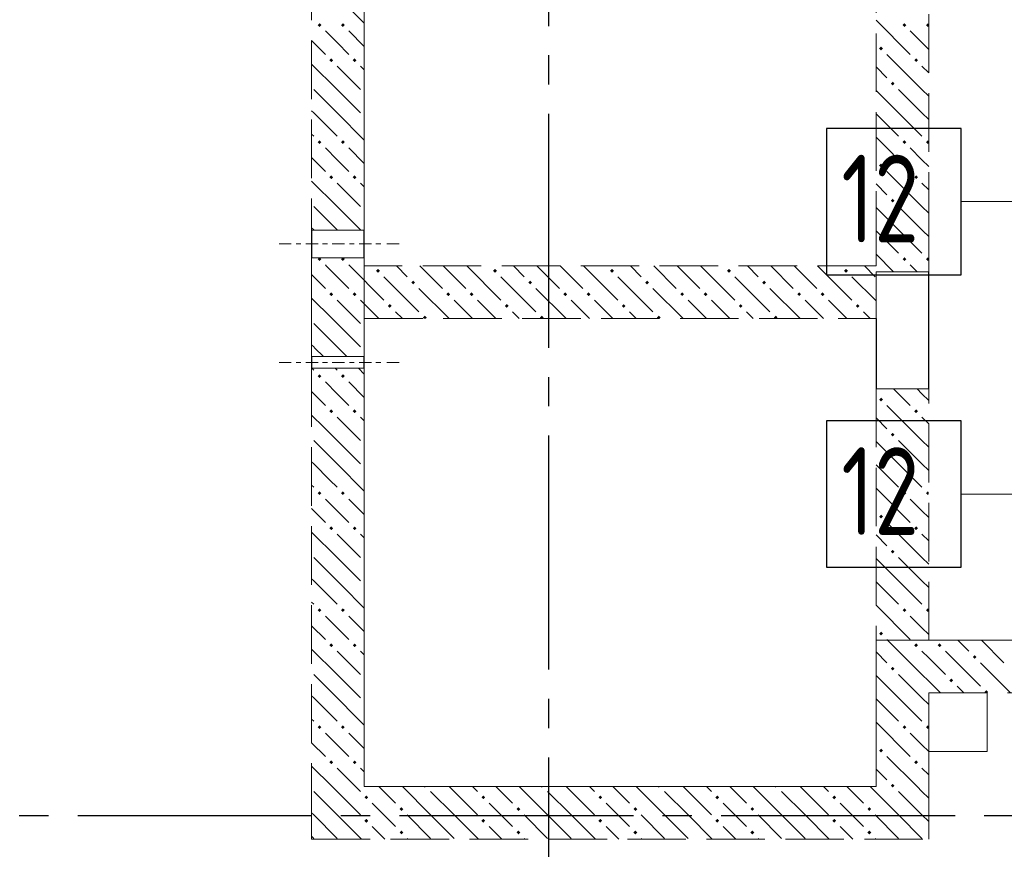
# Model space of a CAD drawing. Header units: millimetres. Extents: x 0 to 61017, y 0 to 42000.
# Tile 12 of 30: x 15912 to 19279, y 28686 to 31522. Entities that reach past the tile are written whole.
import ezdxf

# ---------------------------------------------------------------- set-up
doc = ezdxf.new("R2010")
doc.units = ezdxf.units.MM
doc.linetypes.add('______2', pattern=[270, 200, -70])
doc.linetypes.add('______5', pattern=[1100, 800, -100, 100, -100])
for name, color, linetype, lineweight in [('ДОП Верх по Х', 7, 'Continuous', 25), ('Макрос окна_ макрос двери', 7, 'Continuous', 18), ('Оси', 40, '______5', 18), ('Позиционная метка номер позиции', 7, 'Continuous', 13)]:
    doc.layers.add(name, color=color, linetype=linetype, lineweight=lineweight)
doc.layers.add('ЖБ Перекрытие верхний уровень', color=7, linetype='Continuous', lineweight=25, true_color=0xe0e0ff)
doc.layers.add('ЖБ Стена верхний уровень', color=7, linetype='Continuous', lineweight=25, true_color=0x006e00)
doc.styles.add('ISOCPEUR', font='txt')

msp = doc.modelspace()

# ---------------------------------------------------------------- hatches: boundary and pattern name
at = {"layer": 'ЖБ Стена верхний уровень', "linetype": 'Continuous', "lineweight": 18, "transparency": 33554687}
for points in [[(16930.5, 31503.1), (16937, 31509.6), (16943.5, 31503.1), (16937, 31496.6)], [(17010.5, 31503.1), (17016.9, 31509.6), (17023.4, 31503.1), (17016.9, 31496.6)], [(18930.5, 31503.1), (18937, 31509.6), (18943.5, 31503.1), (18937, 31496.6)], [(19010.5, 31503.1), (19016.9, 31509.6), (19020, 31506.6), (19020, 31499.7), (19016.9, 31496.6)], [(18850.5, 31423.1), (18857, 31429.6), (18863.5, 31423.1), (18857, 31416.6)], [(16970.5, 31383.1), (16977, 31389.6), (16983.5, 31383.1), (16977, 31376.6)], [(17050.5, 31383.1), (17057, 31389.6), (17063.5, 31383.1), (17057, 31376.6)], [(18970.5, 31383.1), (18977, 31389.6), (18983.5, 31383.1), (18977, 31376.6)], [(18890.5, 31303.1), (18897, 31309.6), (18903.4, 31303.1), (18897, 31296.6)], [(16930.5, 31103.1), (16937, 31109.6), (16943.5, 31103.1), (16937, 31096.6)], [(17010.5, 31103.1), (17016.9, 31109.6), (17023.4, 31103.1), (17016.9, 31096.6)], [(18930.5, 31103.1), (18937, 31109.6), (18943.5, 31103.1), (18937, 31096.6)], [(19010.5, 31103.1), (19016.9, 31109.6), (19020, 31106.6), (19020, 31099.7), (19016.9, 31096.6)], [(18850.5, 31023.1), (18857, 31029.6), (18863.5, 31023.1), (18857, 31016.6)], [(16970.5, 30983.1), (16977, 30989.6), (16983.5, 30983.1), (16977, 30976.6)], [(17050.5, 30983.1), (17057, 30989.6), (17063.5, 30983.1), (17057, 30976.6)], [(18970.5, 30983.1), (18977, 30989.6), (18983.5, 30983.1), (18977, 30976.6)], [(18890.5, 30903.1), (18897, 30909.6), (18903.4, 30903.1), (18897, 30896.6)], [(16930.5, 30703.1), (16934.8, 30707.5), (16939.1, 30707.5), (16943.5, 30703.1), (16937, 30696.6)], [(17010.5, 30703.1), (17014.8, 30707.5), (17019.1, 30707.5), (17023.4, 30703.1), (17016.9, 30696.6)], [(18930.5, 30703.1), (18937, 30709.6), (18943.5, 30703.1), (18937, 30696.6)], [(19010.5, 30703.1), (19016.9, 30709.6), (19020, 30706.6), (19020, 30699.7), (19016.9, 30696.6)], [(17130.5, 30663.1), (17137, 30669.6), (17143.5, 30663.1), (17137, 30656.6)], [(17530.5, 30663.1), (17537, 30669.6), (17543.5, 30663.1), (17537, 30656.6)], [(17930.5, 30663.1), (17937, 30669.6), (17943.5, 30663.1), (17937, 30656.6)], [(18330.5, 30663.1), (18337, 30669.6), (18343.5, 30663.1), (18337, 30656.6)], [(18730.5, 30663.1), (18737, 30669.6), (18743.5, 30663.1), (18737, 30656.6)], [(17250.5, 30623.1), (17257, 30629.6), (17263.5, 30623.1), (17257, 30616.6)], [(17650.5, 30623.1), (17657, 30629.6), (17663.5, 30623.1), (17657, 30616.6)], [(18050.5, 30623.1), (18057, 30629.6), (18063.5, 30623.1), (18057, 30616.6)], [(18450.5, 30623.1), (18457, 30629.6), (18463.5, 30623.1), (18457, 30616.6)], [(16970.5, 30583.1), (16977, 30589.6), (16983.5, 30583.1), (16977, 30576.6)], [(17050.5, 30583.1), (17057, 30589.6), (17063.5, 30583.1), (17057, 30576.6)], [(17370.5, 30583.1), (17377, 30589.6), (17383.5, 30583.1), (17377, 30576.6)], [(17450.5, 30583.1), (17457, 30589.6), (17463.5, 30583.1), (17457, 30576.6)], [(17770.5, 30583.1), (17777, 30589.6), (17783.5, 30583.1), (17777, 30576.6)], [(17850.5, 30583.1), (17857, 30589.6), (17863.5, 30583.1), (17857, 30576.6)], [(18170.5, 30583.1), (18177, 30589.6), (18183.5, 30583.1), (18177, 30576.6)], [(18250.5, 30583.1), (18257, 30589.6), (18263.5, 30583.1), (18257, 30576.6)], [(18570.5, 30583.1), (18577, 30589.6), (18583.5, 30583.1), (18577, 30576.6)], [(18650.5, 30583.1), (18657, 30589.6), (18663.5, 30583.1), (18657, 30576.6)], [(17170.5, 30543.1), (17177, 30549.6), (17183.5, 30543.1), (17177, 30536.6)], [(17570.5, 30543.1), (17577, 30549.6), (17583.5, 30543.1), (17577, 30536.6)], [(17970.5, 30543.1), (17977, 30549.6), (17983.5, 30543.1), (17977, 30536.6)], [(18370.5, 30543.1), (18377, 30549.6), (18383.5, 30543.1), (18377, 30536.6)], [(18770.5, 30543.1), (18777, 30549.6), (18783.5, 30543.1), (18777, 30536.6)], [(17290.5, 30503.1), (17297, 30509.6), (17303.4, 30503.1), (17300.3, 30500), (17293.6, 30500)], [(17690.5, 30503.1), (17697, 30509.6), (17703.4, 30503.1), (17700.3, 30500), (17693.6, 30500)], [(18090.5, 30503.1), (18097, 30509.6), (18103.4, 30503.1), (18100.3, 30500), (18093.6, 30500)], [(18490.5, 30503.1), (18497, 30509.6), (18503.4, 30503.1), (18500.3, 30500), (18493.6, 30500)], [(17010.5, 30303.1), (17016.9, 30309.6), (17023.4, 30303.1), (17016.9, 30296.6)], [(18850.5, 30223.1), (18857, 30229.6), (18863.5, 30223.1), (18857, 30216.6)], [(16970.5, 30183.1), (16977, 30189.6), (16983.5, 30183.1), (16977, 30176.6)], [(17050.5, 30183.1), (17057, 30189.6), (17063.5, 30183.1), (17057, 30176.6)], [(18970.5, 30183.1), (18977, 30189.6), (18983.5, 30183.1), (18977, 30176.6)], [(18890.5, 30103.1), (18897, 30109.6), (18903.4, 30103.1), (18897, 30096.6)], [(16930.5, 29903.1), (16937, 29909.6), (16943.5, 29903.1), (16937, 29896.6)], [(17010.5, 29903.1), (17016.9, 29909.6), (17023.4, 29903.1), (17016.9, 29896.6)], [(18930.5, 29903.1), (18937, 29909.6), (18943.5, 29903.1), (18937, 29896.6)], [(19010.5, 29903.1), (19016.9, 29909.6), (19020, 29906.6), (19020, 29899.7), (19016.9, 29896.6)], [(18850.5, 29823.1), (18857, 29829.6), (18863.5, 29823.1), (18857, 29816.6)], [(16970.5, 29783.1), (16977, 29789.6), (16983.5, 29783.1), (16977, 29776.6)], [(17050.5, 29783.1), (17057, 29789.6), (17063.5, 29783.1), (17057, 29776.6)], [(18970.5, 29783.1), (18977, 29789.6), (18983.5, 29783.1), (18977, 29776.6)], [(18890.5, 29703.1), (18897, 29709.6), (18903.4, 29703.1), (18897, 29696.6)], [(16930.5, 29503.1), (16937, 29509.6), (16943.5, 29503.1), (16937, 29496.6)], [(18930.5, 29503.1), (18937, 29509.6), (18943.5, 29503.1), (18937, 29496.6)], [(19010.5, 29503.1), (19016.9, 29509.6), (19020, 29506.6), (19020, 29499.7), (19016.9, 29496.6)], [(18850.5, 29423.1), (18857, 29429.6), (18863.5, 29423.1), (18857, 29416.6)], [(16970.5, 29383.1), (16977, 29389.6), (16983.5, 29383.1), (16977, 29376.6)], [(17050.5, 29383.1), (17057, 29389.6), (17063.5, 29383.1), (17057, 29376.6)], [(18970.5, 29383.1), (18977, 29389.6), (18983.5, 29383.1), (18977, 29376.6)], [(19050.5, 29383.1), (19057, 29389.6), (19063.5, 29383.1), (19057, 29376.6)], [(19170.5, 29343.1), (19177, 29349.6), (19183.5, 29343.1), (19177, 29336.6)], [(18890.5, 29303.1), (18897, 29309.6), (18903.4, 29303.1), (18897, 29296.6)], [(19090.5, 29263.1), (19097, 29269.6), (19103.4, 29263.1), (19097, 29256.6)], [(19210.5, 29223.1), (19216.9, 29229.6), (19223.4, 29223.1), (19220.3, 29220), (19213.6, 29220)], [(16930.5, 29103.1), (16937, 29109.6), (16943.5, 29103.1), (16937, 29096.6)], [(17010.5, 29103.1), (17016.9, 29109.6), (17023.4, 29103.1), (17016.9, 29096.6)], [(18930.5, 29103.1), (18937, 29109.6), (18943.5, 29103.1), (18937, 29096.6)], [(19010.5, 29103.1), (19016.9, 29109.6), (19020, 29106.6), (19020, 29099.7), (19016.9, 29096.6)], [(18850.5, 29023.1), (18857, 29029.6), (18863.5, 29023.1), (18857, 29016.6)], [(16970.5, 28983.1), (16977, 28989.6), (16983.5, 28983.1), (16977, 28976.6)], [(17050.5, 28983.1), (17057, 28989.6), (17063.5, 28983.1), (17057, 28976.6)], [(18970.5, 28983.1), (18977, 28989.6), (18983.5, 28983.1), (18977, 28976.6)], [(17300.3, 28900), (17297, 28896.6), (17293.6, 28900)], [(17700.3, 28900), (17697, 28896.6), (17693.6, 28900)], [(18100.3, 28900), (18097, 28896.6), (18093.6, 28900)], [(18500.3, 28900), (18497, 28896.6), (18493.6, 28900)], [(18890.5, 28903.1), (18897, 28909.6), (18903.4, 28903.1), (18900.3, 28900), (18893.6, 28900)], [(18900.3, 28900), (18897, 28896.6), (18893.6, 28900)], [(17090.5, 28863.1), (17097, 28869.6), (17103.4, 28863.1), (17097, 28856.6)], [(17490.5, 28863.1), (17497, 28869.6), (17503.4, 28863.1), (17497, 28856.6)], [(17890.5, 28863.1), (17897, 28869.6), (17903.4, 28863.1), (17897, 28856.6)], [(18290.5, 28863.1), (18297, 28869.6), (18303.4, 28863.1), (18297, 28856.6)], [(18690.5, 28863.1), (18697, 28869.6), (18703.4, 28863.1), (18697, 28856.6)], [(17210.5, 28823.1), (17216.9, 28829.6), (17223.4, 28823.1), (17216.9, 28816.6)], [(17610.5, 28823.1), (17616.9, 28829.6), (17623.4, 28823.1), (17616.9, 28816.6)], [(18010.5, 28823.1), (18016.9, 28829.6), (18023.4, 28823.1), (18016.9, 28816.6)], [(18410.5, 28823.1), (18416.9, 28829.6), (18423.4, 28823.1), (18416.9, 28816.6)], [(18810.5, 28823.1), (18816.9, 28829.6), (18823.4, 28823.1), (18816.9, 28816.6)], [(17090.5, 28783.1), (17097, 28789.6), (17103.4, 28783.1), (17097, 28776.6)], [(17490.5, 28783.1), (17497, 28789.6), (17503.4, 28783.1), (17497, 28776.6)], [(17890.5, 28783.1), (17897, 28789.6), (17903.4, 28783.1), (17897, 28776.6)], [(18290.5, 28783.1), (18297, 28789.6), (18303.4, 28783.1), (18297, 28776.6)], [(18690.5, 28783.1), (18697, 28789.6), (18703.4, 28783.1), (18697, 28776.6)], [(17210.5, 28743.1), (17216.9, 28749.6), (17223.4, 28743.1), (17216.9, 28736.6)], [(17610.5, 28743.1), (17616.9, 28749.6), (17623.4, 28743.1), (17616.9, 28736.6)], [(18010.5, 28743.1), (18016.9, 28749.6), (18023.4, 28743.1), (18016.9, 28736.6)], [(18410.5, 28743.1), (18416.9, 28749.6), (18423.4, 28743.1), (18416.9, 28736.6)], [(18810.5, 28743.1), (18816.9, 28749.6), (18823.4, 28743.1), (18816.9, 28736.6)]]:
    msp.add_hatch(color=7, dxfattribs=at).paths.add_polyline_path(points, flags=16)
h = msp.add_hatch(color=7, dxfattribs=at)
h.paths.add_polyline_path([(16932, 30304.7), (16932.4, 30301.2), (16937, 30296.6), (16943.5, 30303.1), (16937, 30309.6)])
h.paths.add_polyline_path([(16930.5, 30303.1), (16932, 30304.7), (16932.4, 30301.2)], flags=16)
h = msp.add_hatch(color=7, dxfattribs=at)
h.paths.add_polyline_path([(17022, 29504.6), (17022.3, 29502), (17023.4, 29503.1)])
h.paths.add_polyline_path([(17010.5, 29503.1), (17016.9, 29509.6), (17022, 29504.6), (17022.3, 29502), (17016.9, 29496.6)], flags=16)

# ---------------------------------------------------------------- linework, layer by layer
at = {"layer": 'ДОП Верх по Х', "color": 7, "linetype": 'Continuous', "lineweight": 25, "transparency": 33554687}
for points in [[(18671, 30650), (19131, 30650), (19131, 31150), (18671, 31150), (18671, 30650)], [(18671, 29650), (19131, 29650), (19131, 30150), (18671, 30150), (18671, 29650)]]:
    msp.add_lwpolyline(points, dxfattribs=at)
at = {"layer": 'ЖБ Перекрытие верхний уровень', "color": 7, "linetype": 'Continuous', "lineweight": 18, "transparency": 33554687}
for p, q in [((17090, 28900), (17090, 33340)), ((20215, 29400), (18840, 29400)), ((18840, 29400), (18840, 28900)), ((19220, 29220), (19020, 29220)), ((19020, 29220), (19020, 29020)), ((19220, 29020), (19220, 29220)), ((19020, 29020), (19220, 29020)), ((18840, 28900), (17090, 28900))]:
    msp.add_line(p, q, dxfattribs=at)
at = {"layer": 'ЖБ Стена верхний уровень', "color": 251, "linetype": '______2', "lineweight": 13, "true_color": 0x656565, "transparency": 33554687}
for p, q in [((16910, 33340), (16910, 30802.5)), ((17090, 30802.5), (17090, 33340)), ((18840, 33095), (18840, 30800)), ((19020, 30800), (19020, 33095)), ((17090, 30802.5), (16910, 30802.5)), ((18840, 30800), (18840, 30680)), ((19020, 30660), (19020, 30800)), ((16910, 30707.5), (17090, 30707.5)), ((16910, 30707.5), (16910, 30680)), ((17090, 30680), (17090, 30707.5)), ((16910, 30680), (16910, 30500)), ((18840, 30680), (17090, 30680)), ((19020, 30660), (18840, 30660)), ((18840, 30500), (18840, 30660)), ((16910, 30500), (16910, 30370)), ((17090, 30500), (18840, 30500)), ((17090, 30370), (17090, 30500)), ((17090, 30370), (16910, 30370)), ((17090, 30370), (16910, 30370)), ((16910, 30330), (17090, 30330)), ((16910, 30330), (17090, 30330)), ((16910, 30330), (16910, 28900)), ((17090, 28900), (17090, 30330)), ((18840, 30260), (19020, 30260)), ((18840, 30260), (18840, 28900)), ((19020, 29400), (19020, 30260)), ((20115, 29400), (19020, 29400)), ((19020, 28900), (19020, 29220)), ((19020, 29220), (21550, 29220)), ((16910, 28900), (16910, 28720)), ((18840, 28900), (17090, 28900)), ((19020, 28720), (19020, 28900)), ((16910, 28720), (19020, 28720))]:
    msp.add_line(p, q, dxfattribs=at)
at = {"layer": 'ЖБ Стена верхний уровень', "color": 9, "linetype": 'Continuous', "lineweight": 18, "true_color": 0xc7c7c7, "transparency": 33554687}
for p, q in [((16997, 31603.1), (17090, 31510.1)), ((18840, 31520.1), (18957, 31403.1)), ((16997, 31443.1), (16957, 31483.1)), ((17037, 31483.1), (17090, 31430.1)), ((18997, 31443.1), (18957, 31483.1)), ((16910, 31450.1), (16957, 31403.1)), ((17037, 31403.1), (16997, 31443.1)), ((19020, 31420.1), (18997, 31443.1)), ((18997, 31283.1), (18877, 31403.1)), ((16997, 31283.1), (16910, 31370.1)), ((16997, 31363.1), (17077, 31283.1)), ((17077, 31363.1), (17090, 31350.1)), ((18840, 31360.1), (18877, 31323.1)), ((18997, 31363.1), (19020, 31340.1)), ((16916.9, 31283.1), (16997, 31203.1)), ((16997, 31283.1), (17077, 31203.1)), ((18916.9, 31203.1), (18840, 31280.1)), ((18916.9, 31283.1), (18997, 31203.1)), ((18997, 31283.1), (19020, 31260.1)), ((16916.9, 31203.1), (16910, 31210.1)), ((16916.9, 31203.1), (16997, 31123.1)), ((16997, 31203.1), (17090, 31110.1)), ((18840, 31200.1), (18916.9, 31123.1)), ((18916.9, 31203.1), (18997, 31123.1)), ((18997, 31203.1), (19020, 31180.1)), ((16910, 31130.1), (16916.9, 31123.1)), ((18840, 31120.1), (18957, 31003.1)), ((16997, 31043.1), (16957, 31083.1)), ((17037, 31083.1), (17090, 31030.1)), ((18997, 31043.1), (18957, 31083.1)), ((16910, 31050.1), (16957, 31003.1)), ((17037, 31003.1), (16997, 31043.1)), ((19020, 31020.1), (18997, 31043.1)), ((18997, 30883.1), (18877, 31003.1)), ((16997, 30883.1), (16910, 30970.1)), ((16997, 30963.1), (17077, 30883.1)), ((17077, 30963.1), (17090, 30950.1)), ((18840, 30960.1), (18877, 30923.1)), ((18997, 30963.1), (19020, 30940.1)), ((16916.9, 30883.1), (16997, 30803.1)), ((16997, 30883.1), (17077, 30803.1)), ((18916.9, 30803.1), (18840, 30880.1)), ((18916.9, 30883.1), (18997, 30803.1)), ((18997, 30883.1), (19020, 30860.1)), ((16916.9, 30803.1), (16910, 30810.1)), ((16916.9, 30803.1), (16917.6, 30802.5)), ((16997, 30803.1), (16997.6, 30802.5)), ((18840, 30800.1), (18840.1, 30800)), ((18840.1, 30800), (18916.9, 30723.1)), ((18916.9, 30803.1), (18920.1, 30800)), ((18920.1, 30800), (18997, 30723.1)), ((18997, 30803.1), (19000.1, 30800)), ((19000.1, 30800), (19020, 30780.1)), ((18840, 30720.1), (18900.1, 30660)), ((16960.1, 30680), (16957, 30683.1)), ((16997, 30643.1), (16960.1, 30680)), ((17037, 30683.1), (17040.1, 30680)), ((17040.1, 30680), (17157, 30563.1)), ((17200.1, 30680), (17237, 30643.1)), ((17280.1, 30680), (17357, 30603.1)), ((17397, 30643.1), (17360.1, 30680)), ((17440.1, 30680), (17557, 30563.1)), ((17600.1, 30680), (17637, 30643.1)), ((17680.1, 30680), (17757, 30603.1)), ((17797, 30643.1), (17760.1, 30680)), ((17840.1, 30680), (17957, 30563.1)), ((18000.1, 30680), (18037, 30643.1)), ((18080.1, 30680), (18157, 30603.1)), ((18197, 30643.1), (18160.1, 30680)), ((18240.1, 30680), (18357, 30563.1)), ((18400.1, 30680), (18437, 30643.1)), ((18480.1, 30680), (18557, 30603.1)), ((18597, 30643.1), (18560.1, 30680)), ((18640.1, 30680), (18757, 30563.1)), ((18800.1, 30680), (18837, 30643.1)), ((18980.1, 30660), (18957, 30683.1)), ((16910, 30650.1), (16957, 30603.1)), ((17037, 30603.1), (16997, 30643.1)), ((17157, 30643.1), (17277, 30523.1)), ((17437, 30603.1), (17397, 30643.1)), ((17557, 30643.1), (17677, 30523.1)), ((17837, 30603.1), (17797, 30643.1)), ((17957, 30643.1), (18077, 30523.1)), ((18237, 30603.1), (18197, 30643.1)), ((18357, 30643.1), (18477, 30523.1)), ((18637, 30603.1), (18597, 30643.1)), ((18757, 30643.1), (18840, 30560.1)), ((17380.1, 30500), (17277, 30603.1)), ((17780.1, 30500), (17677, 30603.1)), ((18180.1, 30500), (18077, 30603.1)), ((18580.1, 30500), (18477, 30603.1)), ((16980.1, 30500), (16910, 30570.1)), ((16997, 30563.1), (17060.1, 30500)), ((17077, 30563.1), (17140.1, 30500)), ((17397, 30563.1), (17460.1, 30500)), ((17477, 30563.1), (17540.1, 30500)), ((17797, 30563.1), (17860.1, 30500)), ((17877, 30563.1), (17940.1, 30500)), ((18197, 30563.1), (18260.1, 30500)), ((18277, 30563.1), (18340.1, 30500)), ((18597, 30563.1), (18660.1, 30500)), ((18677, 30563.1), (18740.1, 30500)), ((17220.1, 30500), (17197, 30523.1)), ((17620.1, 30500), (17597, 30523.1)), ((18020.1, 30500), (17997, 30523.1)), ((18420.1, 30500), (18397, 30523.1)), ((18820.1, 30500), (18797, 30523.1)), ((16916.9, 30483.1), (16997, 30403.1)), ((16997, 30483.1), (16980.1, 30500)), ((16997, 30483.1), (17077, 30403.1)), ((17060.1, 30500), (17077, 30483.1)), ((16916.9, 30403.1), (16910, 30410.1)), ((16997, 30403.1), (17030.1, 30370)), ((16910.1, 30330), (16916.9, 30323.1)), ((16990.1, 30330), (16997, 30323.1)), ((17070.1, 30330), (17090, 30310.1)), ((16997, 30243.1), (16957, 30283.1)), ((17037, 30283.1), (17090, 30230.1)), ((17037, 30203.1), (16997, 30243.1)), ((18900.1, 30260), (18957, 30203.1)), ((18997, 30243.1), (18980.1, 30260)), ((19020, 30220.1), (18997, 30243.1)), ((18997, 30083.1), (18877, 30203.1)), ((16997, 30163.1), (17077, 30083.1)), ((17077, 30163.1), (17090, 30150.1)), ((18840, 30160.1), (18877, 30123.1)), ((18997, 30163.1), (19020, 30140.1)), ((16997, 30083.1), (17077, 30003.1)), ((18916.9, 30003.1), (18840, 30080.1)), ((18916.9, 30083.1), (18997, 30003.1)), ((18997, 30083.1), (19020, 30060.1)), ((16916.9, 30003.1), (16910, 30010.1)), ((16997, 30003.1), (17090, 29910.1)), ((18840, 30000.1), (18916.9, 29923.1)), ((18916.9, 30003.1), (18997, 29923.1)), ((18997, 30003.1), (19020, 29980.1)), ((16910, 29930.1), (16916.9, 29923.1)), ((18840, 29920.1), (18957, 29803.1)), ((17037, 29883.1), (17090, 29830.1)), ((18997, 29843.1), (18957, 29883.1)), ((16910, 29850.1), (16957, 29803.1)), ((17037, 29803.1), (16997, 29843.1)), ((19020, 29820.1), (18997, 29843.1)), ((18997, 29683.1), (18877, 29803.1)), ((16997, 29683.1), (16910, 29770.1)), ((16997, 29763.1), (17077, 29683.1)), ((17077, 29763.1), (17090, 29750.1)), ((18840, 29760.1), (18877, 29723.1)), ((18997, 29763.1), (19020, 29740.1)), ((16916.9, 29683.1), (16997, 29603.1)), ((18916.9, 29603.1), (18840, 29680.1)), ((18916.9, 29683.1), (18997, 29603.1)), ((18997, 29683.1), (19020, 29660.1)), ((16916.9, 29603.1), (16910, 29610.1)), ((16916.9, 29603.1), (16997, 29523.1)), ((18840, 29600.1), (18916.9, 29523.1)), ((18916.9, 29603.1), (18997, 29523.1)), ((18997, 29603.1), (19020, 29580.1)), ((16910, 29530.1), (16916.9, 29523.1)), ((18840, 29520.1), (18957, 29403.1)), ((16997, 29443.1), (16957, 29483.1)), ((17037, 29483.1), (17090, 29430.1)), ((18997, 29443.1), (18957, 29483.1)), ((16910, 29450.1), (16957, 29403.1)), ((19020, 29420.1), (18997, 29443.1)), ((18997, 29283.1), (18877, 29403.1)), ((19120.1, 29400), (19157, 29363.1)), ((19200.1, 29400), (19277, 29323.1)), ((16997, 29283.1), (16910, 29370.1)), ((17077, 29363.1), (17090, 29350.1)), ((18840, 29360.1), (18877, 29323.1)), ((18997, 29363.1), (19020, 29340.1)), ((19077, 29363.1), (19197, 29243.1)), ((19020, 29340.1), (19077, 29283.1)), ((19300.1, 29220), (19197, 29323.1)), ((16916.9, 29283.1), (16997, 29203.1)), ((18916.9, 29203.1), (18840, 29280.1)), ((18916.9, 29283.1), (18997, 29203.1)), ((18997, 29283.1), (19020, 29260.1)), ((19020, 29260.1), (19060.1, 29220)), ((19140.1, 29220), (19116.9, 29243.1)), ((16916.9, 29203.1), (16910, 29210.1)), ((16916.9, 29203.1), (16997, 29123.1)), ((18840, 29200.1), (18916.9, 29123.1)), ((18916.9, 29203.1), (18997, 29123.1)), ((18997, 29203.1), (19020, 29180.1)), ((16910, 29130.1), (16916.9, 29123.1)), ((18840, 29120.1), (18957, 29003.1)), ((16997, 29043.1), (16957, 29083.1)), ((18997, 29043.1), (18957, 29083.1)), ((16910, 29050.1), (16957, 29003.1)), ((17037, 29003.1), (16997, 29043.1)), ((19020, 29020.1), (18997, 29043.1)), ((18980.1, 28900), (18877, 29003.1)), ((16980.1, 28900), (16910, 28970.1)), ((16997, 28963.1), (17060.1, 28900)), ((18840, 28960.1), (18877, 28923.1)), ((18997, 28963.1), (19020, 28940.1)), ((16997, 28883.1), (16980.1, 28900)), ((17060.1, 28900), (17077, 28883.1)), ((17140.1, 28900), (17197, 28843.1)), ((17316.9, 28803.1), (17220.1, 28900)), ((17397, 28883.1), (17380.1, 28900)), ((17460.1, 28900), (17477, 28883.1)), ((17540.1, 28900), (17597, 28843.1)), ((17716.9, 28803.1), (17620.1, 28900)), ((17797, 28883.1), (17780.1, 28900)), ((17860.1, 28900), (17877, 28883.1)), ((17940.1, 28900), (17997, 28843.1)), ((18116.9, 28803.1), (18020.1, 28900)), ((18197, 28883.1), (18180.1, 28900)), ((18260.1, 28900), (18277, 28883.1)), ((18340.1, 28900), (18397, 28843.1)), ((18516.9, 28803.1), (18420.1, 28900)), ((18597, 28883.1), (18580.1, 28900)), ((18660.1, 28900), (18677, 28883.1)), ((18740.1, 28900), (18797, 28843.1)), ((18916.9, 28803.1), (18820.1, 28900)), ((18997, 28883.1), (18980.1, 28900)), ((16916.9, 28883.1), (16997, 28803.1)), ((16997, 28883.1), (17077, 28803.1)), ((17316.9, 28883.1), (17397, 28803.1)), ((17397, 28883.1), (17477, 28803.1)), ((17716.9, 28883.1), (17797, 28803.1)), ((17797, 28883.1), (17877, 28803.1)), ((18116.9, 28883.1), (18197, 28803.1)), ((18197, 28883.1), (18277, 28803.1)), ((18516.9, 28883.1), (18597, 28803.1)), ((18597, 28883.1), (18677, 28803.1)), ((18916.9, 28883.1), (18997, 28803.1)), ((18997, 28883.1), (19020, 28860.1)), ((17157, 28803.1), (17116.9, 28843.1)), ((17557, 28803.1), (17516.9, 28843.1)), ((17957, 28803.1), (17916.9, 28843.1)), ((18357, 28803.1), (18316.9, 28843.1)), ((18757, 28803.1), (18716.9, 28843.1)), ((16916.9, 28803.1), (16910, 28810.1)), ((16916.9, 28803.1), (16997, 28723.1)), ((16997, 28803.1), (17080.1, 28720)), ((17197, 28763.1), (17157, 28803.1)), ((17237, 28803.1), (17316.9, 28723.1)), ((17316.9, 28803.1), (17397, 28723.1)), ((17397, 28803.1), (17480.1, 28720)), ((17597, 28763.1), (17557, 28803.1)), ((17637, 28803.1), (17716.9, 28723.1)), ((17716.9, 28803.1), (17797, 28723.1)), ((17797, 28803.1), (17880.1, 28720)), ((17997, 28763.1), (17957, 28803.1)), ((18037, 28803.1), (18116.9, 28723.1)), ((18116.9, 28803.1), (18197, 28723.1)), ((18197, 28803.1), (18280.1, 28720)), ((18397, 28763.1), (18357, 28803.1)), ((18437, 28803.1), (18516.9, 28723.1)), ((18516.9, 28803.1), (18597, 28723.1)), ((18597, 28803.1), (18680.1, 28720)), ((18797, 28763.1), (18757, 28803.1)), ((18837, 28803.1), (18916.9, 28723.1)), ((18916.9, 28803.1), (18997, 28723.1)), ((18997, 28803.1), (19020, 28780.1)), ((17116.9, 28763.1), (17160.1, 28720)), ((17516.9, 28763.1), (17560.1, 28720)), ((17916.9, 28763.1), (17960.1, 28720)), ((18316.9, 28763.1), (18360.1, 28720)), ((18716.9, 28763.1), (18760.1, 28720)), ((16910, 28730.1), (16916.9, 28723.1)), ((17237, 28723.1), (17240.1, 28720)), ((17637, 28723.1), (17640.1, 28720)), ((18037, 28723.1), (18040.1, 28720)), ((18437, 28723.1), (18440.1, 28720)), ((18837, 28723.1), (18840.1, 28720))]:
    msp.add_line(p, q, dxfattribs=at)
at = {"layer": 'ЖБ Стена верхний уровень', "color": 251, "linetype": '______2', "lineweight": 13, "true_color": 0x656565, "transparency": 33554687}
for points in [[(16840.2, 30755), (16798.4, 30755), (16840.2, 30755)], [(16856.7, 30755), (16873, 30755), (16856.7, 30755)], [(16932, 30755), (16890.2, 30755), (16932, 30755)], [(16947.5, 30755), (16963.8, 30755), (16947.5, 30755)], [(17022.5, 30755), (16980.7, 30755), (17022.5, 30755)], [(17039, 30755), (17055.3, 30755), (17039, 30755)], [(17114.3, 30755), (17072.5, 30755), (17114.3, 30755)], [(17129.8, 30755), (17146.1, 30755), (17129.8, 30755)], [(17208.8, 30755), (17167, 30755), (17208.8, 30755)], [(16840.2, 30350), (16798.4, 30350), (16840.2, 30350)], [(16840.2, 30350), (16798.4, 30350), (16840.2, 30350)], [(16856.7, 30350), (16873, 30350), (16856.7, 30350)], [(16856.7, 30350), (16873, 30350), (16856.7, 30350)], [(16932, 30350), (16890.2, 30350), (16932, 30350)], [(16932, 30350), (16890.2, 30350), (16932, 30350)], [(16947.5, 30350), (16963.8, 30350), (16947.5, 30350)], [(16947.5, 30350), (16963.8, 30350), (16947.5, 30350)], [(17022.5, 30350), (16980.7, 30350), (17022.5, 30350)], [(17022.5, 30350), (16980.7, 30350), (17022.5, 30350)], [(17039, 30350), (17055.3, 30350), (17039, 30350)], [(17039, 30350), (17055.3, 30350), (17039, 30350)], [(17114.3, 30350), (17072.5, 30350), (17114.3, 30350)], [(17114.3, 30350), (17072.5, 30350), (17114.3, 30350)], [(17129.8, 30350), (17146.1, 30350), (17129.8, 30350)], [(17129.8, 30350), (17146.1, 30350), (17129.8, 30350)], [(17208.8, 30350), (17167, 30350), (17208.8, 30350)], [(17208.8, 30350), (17167, 30350), (17208.8, 30350)]]:
    msp.add_lwpolyline(points, dxfattribs=at)
at = {"layer": 'ЖБ Стена верхний уровень', "color": 9, "linetype": 'Continuous', "lineweight": 18, "true_color": 0xc7c7c7, "transparency": 33554687}
for points in [[(16916.9, 30403.1), (16921.4, 30398.7), (16921.4, 30398.7), (16950.1, 30370)], [(16910, 30250.1), (16941.7, 30218.4), (16941.7, 30218.4), (16957, 30203.1)], [(16997, 30083.1), (16951.8, 30128.3), (16951.8, 30128.3), (16910, 30170.1)], [(16916.9, 30083.1), (16962, 30038.1), (16962, 30038.1), (16997, 30003.1)], [(16916.9, 30003.1), (16972.1, 29948), (16972.1, 29948), (16997, 29923.1)], [(16997, 29843.1), (16982.2, 29857.8), (16982.2, 29857.8), (16957, 29883.1)], [(16997, 29683.1), (17002.5, 29677.6), (17002.5, 29677.6), (17077, 29603.1)], [(16997, 29603.1), (17012.7, 29587.4), (17012.7, 29587.4), (17090, 29510.1)], [(17037, 29403.1), (17032.9, 29407.1), (17032.9, 29407.1), (16997, 29443.1)], [(16997, 29363.1), (17043.1, 29317), (17043.1, 29317), (17077, 29283.1)], [(16997, 29283.1), (17053.2, 29226.9), (17053.2, 29226.9), (17077, 29203.1)], [(16997, 29203.1), (17063.4, 29136.7), (17063.4, 29136.7), (17090, 29110.1)], [(17037, 29083.1), (17073.5, 29046.6), (17073.5, 29046.6), (17090, 29030.1)], [(17077, 28963.1), (17083.7, 28956.4), (17083.7, 28956.4), (17090, 28950.1)]]:
    msp.add_lwpolyline(points, dxfattribs=at)
at = {"layer": 'Макрос окна_ макрос двери', "color": 7, "linetype": 'Continuous', "lineweight": -3, "transparency": 33554687}
for p, q in [((16910, 30802.5), (16910, 30707.5)), ((16910, 30775), (16910, 30735)), ((17090, 30735), (17090, 30802.5)), ((17090, 30735), (17090, 30775)), ((17090, 30707.5), (17090, 30735)), ((19020, 30260), (19020, 30660)), ((18840, 30500), (18840, 30260)), ((16910, 30370), (16910, 30330)), ((16910, 30370), (16910, 30330)), ((17090, 30330), (17090, 30370)), ((17090, 30330), (17090, 30370))]:
    msp.add_line(p, q, dxfattribs=at)
at = {"layer": 'Оси', "color": 8, "linetype": '______5', "lineweight": -3, "transparency": 33554687}
for p, q in [((17720, 38900), (17720, 15970)), ((49910, 28800), (3600, 28800))]:
    msp.add_line(p, q, dxfattribs=at)
at = {"layer": 'Позиционная метка номер позиции', "color": 7, "linetype": 'Continuous', "lineweight": 13, "transparency": 33554687}
for points in [[(22231, 31400), (21731, 30900), (19131, 30900)], [(22231, 29600), (21931, 29900), (19131, 29900)]]:
    msp.add_lwpolyline(points, dxfattribs=at)

# ---------------------------------------------------------------- texts
at = {"layer": 'ДОП Верх по Х', "color": 7, "linetype": 'Continuous', "lineweight": 13, "transparency": 33554687, "char_height": 300, "width": 472.281, "attachment_point": 7, "style": 'ISOCPEUR'}
for insert in [(18721, 30760), (18721, 29760)]:
    msp.add_mtext('\\W0.75;12', dxfattribs=dict(at, insert=insert))

doc.saveas('drawing.dxf')
